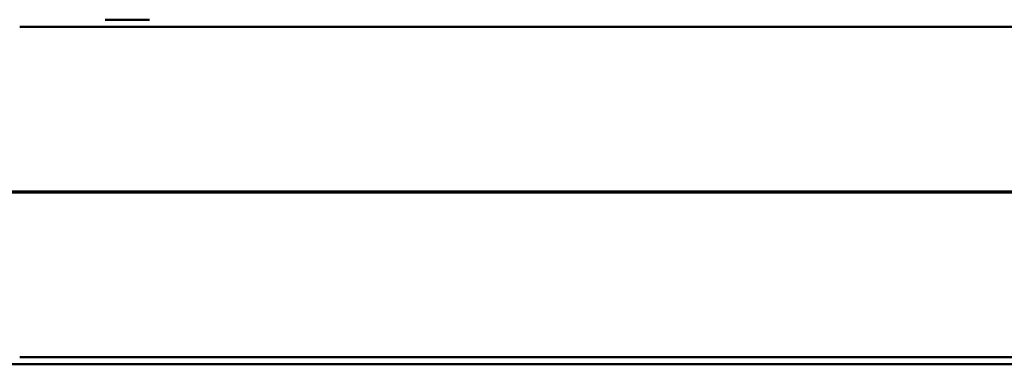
# Model space of a CAD drawing. Header units: millimetres. Extents: x 20 to 833, y 20 to 574.
# Tile 23 of 27: x 572 to 658, y 392 to 422. Entities that reach past the tile are written whole.
import ezdxf

# ---------------------------------------------------------------- set-up
doc = ezdxf.new("R2010")
doc.units = ezdxf.units.MM
doc.header["$LTSCALE"] = 2
for name, color, linetype, lineweight in [('Schnittansichtslinien(DIN)', 7, 'Continuous', 70), ('Sichtbare Kanten(DIN)', 7, 'Continuous', 50), ('Sichtbare tangentiale Kanten(DIN)', 7, 'Continuous', 50)]:
    doc.layers.add(name, color=color, linetype=linetype, lineweight=lineweight)

# ---------------------------------------------------------------- blocks, each defined once
blk = doc.blocks.new('2DTransSchnitt0')
at = {"layer": 'Schnittansichtslinien(DIN)', "linetype": 'Continuous'}
blk.add_line((248.445, 203.454), (390.975, 203.454), dxfattribs=at)

msp = doc.modelspace()

# ---------------------------------------------------------------- linework, layer by layer
at = {"layer": 'Sichtbare Kanten(DIN)'}
msp.add_line((579.8079, 421.9082), (583.6555, 421.9082), dxfattribs=at)
msp.add_open_spline([(559.5417, 391.9076), (559.9716, 391.9076), (560.412, 391.9076), (560.8619, 391.9076), (563.3927, 391.9076), (566.1338, 391.9076), (568.8749, 391.9076), (571.1242, 391.9076), (573.3951, 391.9076), (575.6649, 391.9076), (585.7688, 391.9076), (595.9182, 391.9076), (606.0407, 391.9076), (622.9493, 391.9076), (639.875, 391.9076), (656.7878, 391.9076), (665.2442, 391.9076), (673.7038, 391.9076), (682.1615, 391.9076), (686.3903, 391.9076), (690.6175, 391.9076), (694.8472, 391.9076), (697.5114, 391.9076), (700.1881, 391.9076), (702.8342, 391.9076), (704.389, 391.9076), (705.9224, 391.9076), (707.4692, 391.9076), (707.8313, 391.9076), (708.1885, 391.9076), (708.5607, 391.9076)], degree=3, knots=[4.0756594, 4.0756594, 4.0756594, 4.0756594, 4.2235005, 4.2235005, 4.2235005, 5.0551855, 5.0551855, 5.0551855, 5.7376751, 5.7376751, 5.7376751, 8.7756456, 8.7756456, 8.7756456, 13.8502555, 13.8502555, 13.8502555, 16.3875605, 16.3875605, 16.3875605, 17.6562129, 17.6562129, 17.6562129, 18.4553381, 18.4553381, 18.4553381, 18.9248654, 18.9248654, 18.9248654, 19.0347624, 19.0347624, 19.0347624, 19.0347624], dxfattribs=at)
at = {"layer": 'Sichtbare tangentiale Kanten(DIN)'}
msp.add_line((699.8383, 406.9082), (572.3649, 406.9082), dxfattribs=at)
for points, knots in [([(572.3649, 421.2975), (573.6929, 421.2975), (575.0209, 421.2974), (576.349, 421.2974), (576.9011, 421.2974), (577.4532, 421.2974), (578.0054, 421.2974), (578.7797, 421.2974), (579.5541, 421.2974), (580.3284, 421.2974), (580.7407, 421.2974), (581.1529, 421.2974), (581.5652, 421.2974), (582.4813, 421.2974), (583.3973, 421.2974), (584.3134, 421.2974), (590.9531, 421.2975), (597.5928, 421.2969), (604.2325, 421.2974)], [0, 0, 0, 0, 0.3984119, 0.3984119, 0.3984119, 0.558361, 0.558361, 0.558361, 0.7963648, 0.7963648, 0.7963648, 0.9137852, 0.9137852, 0.9137852, 1.1948602, 1.1948602, 1.1948602, 3.18679, 3.18679, 3.18679, 3.18679]), ([(604.2325, 421.2974), (630.7899, 421.2974), (657.3474, 421.2975), (683.9048, 421.2974), (685.2829, 421.2974), (686.6609, 421.2974), (688.0389, 421.2974), (689.3164, 421.2974), (690.5939, 421.2974), (691.8713, 421.2974), (694.527, 421.2974), (697.1827, 421.2975), (699.8383, 421.2974)], [3.18679, 3.18679, 3.18679, 3.18679, 11.1540994, 11.1540994, 11.1540994, 11.5711487, 11.5711487, 11.5711487, 11.9507559, 11.9507559, 11.9507559, 12.7474629, 12.7474629, 12.7474629, 12.7474629]), ([(572.3649, 392.5184), (573.6929, 392.5183), (575.0209, 392.5184), (576.349, 392.5184), (576.8983, 392.5184), (577.4477, 392.5184), (577.9971, 392.5184), (578.7742, 392.5184), (579.5513, 392.5184), (580.3285, 392.5184), (580.7395, 392.5184), (581.1506, 392.5184), (581.5616, 392.5184), (582.4789, 392.5184), (583.3961, 392.5184), (584.3134, 392.5184), (590.9531, 392.5183), (597.5928, 392.519), (604.2325, 392.5184)], [0, 0, 0, 0, 0.3984127, 0.3984127, 0.3984127, 0.5574675, 0.5574675, 0.5574675, 0.7963662, 0.7963662, 0.7963662, 0.9134321, 0.9134321, 0.9134321, 1.1948615, 1.1948615, 1.1948615, 3.1867877, 3.1867877, 3.1867877, 3.1867877]), ([(604.2325, 392.5184), (622.8115, 392.5184), (641.4061, 392.5184), (659.9805, 392.5184), (672.1153, 392.5184), (684.2487, 392.5183), (696.3834, 392.5184), (697.5349, 392.5184), (698.6865, 392.5184), (699.8383, 392.5184)], [3.1867877, 3.1867877, 3.1867877, 3.1867877, 8.7605377, 8.7605377, 8.7605377, 12.4019194, 12.4019194, 12.4019194, 12.7474629, 12.7474629, 12.7474629, 12.7474629])]:
    msp.add_open_spline(points, degree=3, knots=knots, dxfattribs=at)

# ---------------------------------------------------------------- block references
at = {"layer": 'Schnittansichtslinien(DIN)', "xscale": 2, "yscale": 2, "zscale": 2}
msp.add_blockref('2DTransSchnitt0', (0, 0), dxfattribs=at)

doc.saveas('drawing.dxf')
